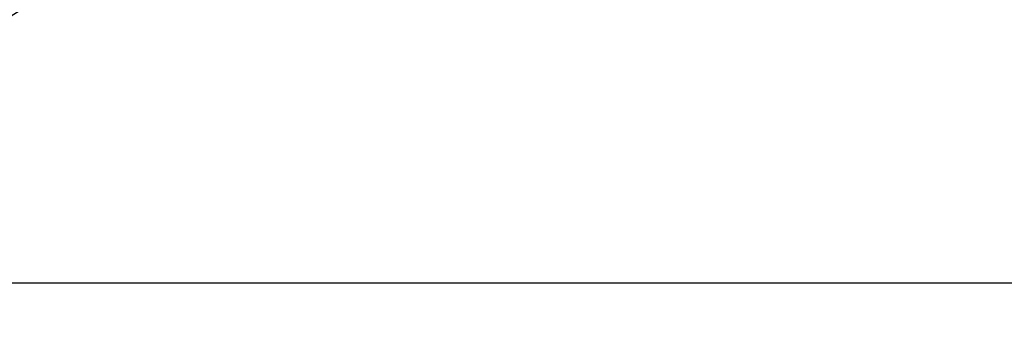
# Model space of a CAD drawing. Header units: millimetres. Extents: x -2527 to -2040, y -958 to -393.
# Tile 37 of 256: x -2514.4931 to -2514.1884, y -948.3754 to -948.2765. Entities that reach past the tile are written whole.
import ezdxf

# ---------------------------------------------------------------- set-up
doc = ezdxf.new("R2010")
doc.units = ezdxf.units.MM
doc.layers.add('Struttura', color=7, linetype='Continuous', true_color=0x121212)

msp = doc.modelspace()

# ---------------------------------------------------------------- linework, layer by layer
at = {"layer": 'Struttura'}
msp.add_line((-2527.11563, -948.35795, 148.69452), (-2507.14961, -948.35795, 148.69452), dxfattribs=at)
for points in [[(-2514.19319, -948.12077, 541.26151), (-2514.19348, -948.11928, 540.61915), (-2514.19403, -948.11607, 539.31503), (-2514.19496, -948.11097, 537.32104), (-2514.19621, -948.10589, 535.30961), (-2514.19861, -948.09961, 532.63168), (-2514.20349, -948.09349, 529.34265), (-2514.21763, -948.09094, 524.42232), (-2514.25148, -948.10794, 519.32121), (-2514.28619, -948.13258, 515.48767), (-2514.30304, -948.14502, 513.41476), (-2514.33673, -948.16992, 509.26894), (-2514.40008, -948.22077, 499.72814), (-2514.74069, -948.41932, 455.92825), (-2515.30065, -948.9027, 366.32858), (-2515.77709, -949.36077, 329.18529), (-2516.01531, -949.5898, 310.61365), (-2516.58998, -950.15605, 277.29864), (-2517.53702, -951.12591, 248.15242), (-2518.14762, -951.75854, 233.74957), (-2519.36881, -953.0238, 204.94386), (-2521.1383, -954.87987, 176.81919), (-2522.90779, -956.73595, 148.69452)], [(-2499.63955, -948.94272, 541.01587), (-2499.66637, -948.90727, 540.35272), (-2499.75486, -948.83743, 539.01252), (-2499.93568, -948.73742, 536.98674), (-2500.1081, -948.64372, 534.97171), (-2500.31287, -948.53001, 532.31759), (-2500.49562, -948.41428, 529.09522), (-2500.69419, -948.29336, 524.30086), (-2500.88345, -948.27755, 519.28223), (-2501.00554, -948.35836, 515.46818), (-2501.06766, -948.4094, 513.40177), (-2501.1919, -948.51147, 509.26894), (-2501.44892, -948.80068, 499.72814), (-2502.23011, -949.02786, 455.99695), (-2503.82387, -949.49193, 366.41012), (-2504.81848, -949.9849, 329.27356), (-2505.31578, -950.23139, 310.70527), (-2506.40925, -950.85484, 277.39713), (-2507.82719, -951.91253, 248.2471), (-2508.64896, -952.59325, 233.83691), (-2510.2925, -953.95471, 205.01655), (-2512.38725, -955.9237, 176.85553), (-2514.48201, -957.89269, 148.69452)]]:
    msp.add_open_spline(points, degree=3, knots=[-2, -2, -2, -2, -1.75, -1.5, -1.25, -1, -0.5, 0, 1, 2, 2, 2, 3, 4, 5, 5, 5, 6, 7, 7, 7, 8, 8, 8, 8], dxfattribs=at)

doc.saveas('drawing.dxf')
